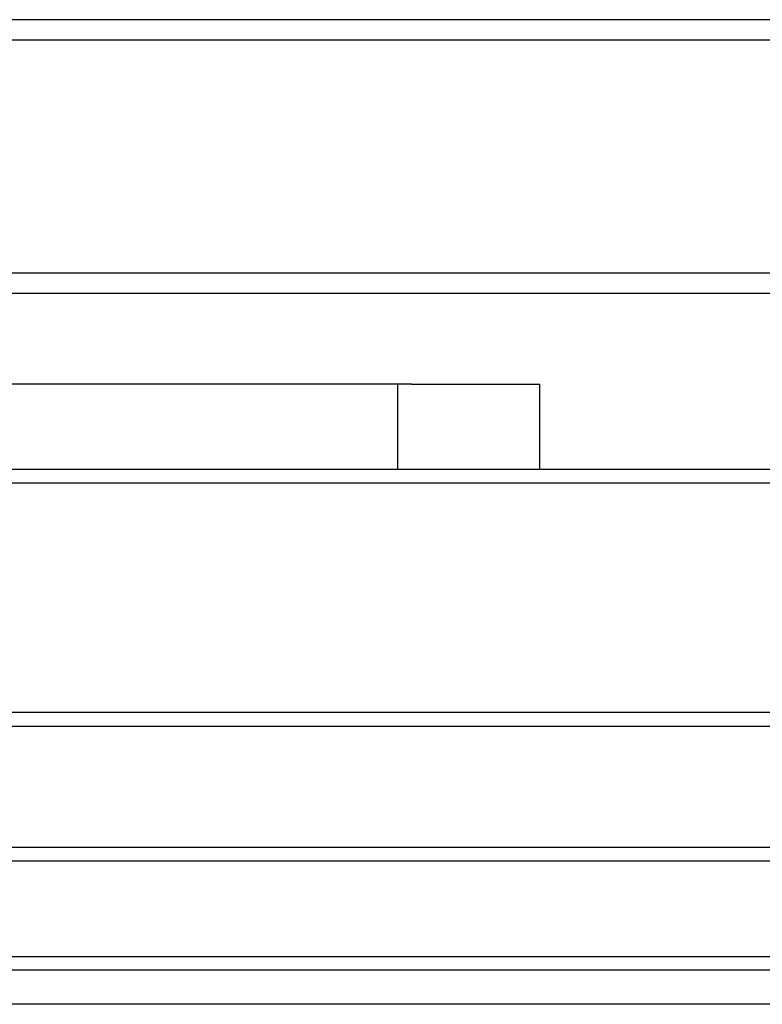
# Model space of a CAD drawing. Extents: x -1765 to 4890, y -3431 to 1272.
# Tile 132 of 189: x 3131 to 3142, y -2505 to -2490. Entities that reach past the tile are written whole.
import ezdxf

# ---------------------------------------------------------------- set-up
doc = ezdxf.new("R2010")
doc.units = 0
doc.linetypes.add('DASHED', pattern=[15, 7, -8])
doc.layers.get('0').update_dxf_attribs({"linetype": 'CONTINUOUS'})
doc.layers.add('1', color=7, linetype='CONTINUOUS')

# ---------------------------------------------------------------- blocks, each defined once
blk = doc.blocks.new('PROBECARD_STIFFENER_1', base_point=(3004.515, -2504.251))
at = {"color": 5, "linetype": 'DASHED'}
blk.add_line((3148.596, -2504.251), (3113.035, -2504.251), dxfattribs=at)
at = {"color": 5, "linetype": 'CONTINUOUS'}
blk.add_line((3156.915, -2504.751), (3074.043, -2504.751), dxfattribs=at)
blk = doc.blocks.new('PROBE_CARD_STIFFENER_E4155', base_point=(3004.515, -2504.251))
blk.add_blockref('PROBECARD_STIFFENER_1', (3004.515, -2504.251))
blk = doc.blocks.new('PROBE_CARD_STIFFNER_AS4155', base_point=(3004.515, -2493.251))
blk.add_blockref('PROBE_CARD_STIFFENER_E4155', (3004.515, -2504.251))
blk = doc.blocks.new('NUT_M2_5_0590-1567_PEM1040', base_point=(3132.879, -2500.681))
at = {"color": 7, "linetype": 'DASHED'}
for p, q in [((3132.879, -2500.681), (3134.679, -2500.681)), ((3134.679, -2500.681), (3135.889, -2500.681)), ((3135.889, -2500.681), (3136.488, -2500.681)), ((3136.488, -2500.681), (3136.679, -2500.681)), ((3136.679, -2500.681), (3138.479, -2500.681))]:
    blk.add_line(p, q, dxfattribs=at)
blk = doc.blocks.new('NUT_M2_5_0590-1567_PEM1041', base_point=(3135.889, -2500.681))
at = {"color": 7, "linetype": 'DASHED'}
for p, q in [((3135.889, -2500.681), (3136.488, -2500.681)), ((3136.488, -2500.681), (3136.679, -2500.681)), ((3136.679, -2500.681), (3138.479, -2500.681)), ((3138.479, -2500.681), (3139.277, -2500.681)), ((3139.277, -2500.681), (3139.689, -2500.681)), ((3139.689, -2500.681), (3141.489, -2500.681))]:
    blk.add_line(p, q, dxfattribs=at)
blk = doc.blocks.new('PEM_NUT_M2_5_QUARTER_SET', base_point=(3116.786, -2500.681))
for name, p in [('NUT_M2_5_0590-1567_PEM1040', (3132.879, -2500.681)), ('NUT_M2_5_0590-1567_PEM1041', (3135.889, -2500.681))]:
    blk.add_blockref(name, p)
blk = doc.blocks.new('PEM_NUT_M2_5_SET', base_point=(3091.055, -2497.681))
blk.add_blockref('PEM_NUT_M2_5_QUARTER_SET', (3116.786, -2500.681))
blk = doc.blocks.new('SMA_CONNECTOR_RING', base_point=(3072.005, -2496.931))
at = {"color": 7, "linetype": 'CONTINUOUS'}
for p, q in [((3131.732, -2496.931), (3129.725, -2496.931)), ((3135.689, -2496.931), (3131.732, -2496.931)), ((3136.606, -2496.931), (3135.689, -2496.931)), ((3137.963, -2496.931), (3136.606, -2496.931)), ((3138.679, -2496.931), (3137.963, -2496.931)), ((3142.725, -2496.931), (3138.679, -2496.931)), ((3152.915, -2497.131), (3100.272, -2497.131)), ((3115.786, -2500.481), (3152.915, -2500.481)), ((3122.386, -2500.681), (3132.879, -2500.681)), ((3132.879, -2500.681), (3134.679, -2500.681)), ((3134.679, -2500.681), (3135.889, -2500.681)), ((3135.889, -2500.681), (3136.488, -2500.681)), ((3136.488, -2500.681), (3136.679, -2500.681)), ((3136.679, -2500.681), (3138.479, -2500.681)), ((3138.479, -2500.681), (3139.277, -2500.681)), ((3139.277, -2500.681), (3139.689, -2500.681)), ((3139.689, -2500.681), (3141.489, -2500.681)), ((3141.489, -2500.681), (3152.161, -2500.681)), ((3130.377, -2502.451), (3152.915, -2502.451)), ((3130.297, -2502.651), (3152.915, -2502.651)), ((3074.043, -2504.051), (3152.915, -2504.051)), ((3148.597, -2504.251), (3113.035, -2504.251))]:
    blk.add_line(p, q, dxfattribs=at)
blk = doc.blocks.new('SMA_CONNECTOR_RING_E702571', base_point=(3072.005, -2496.931))
for name, p in [('SMA_CONNECTOR_RING', (3072.005, -2496.931)), ('PEM_NUT_M2_5_SET', (3091.055, -2497.681))]:
    blk.add_blockref(name, p)
blk = doc.blocks.new('0515-2219_1__1054', base_point=(3133.329, -2495.681))
at = {"color": 7, "linetype": 'DASHED'}
for p, q in [((3134.489, -2495.681), (3133.329, -2495.681)), ((3134.491, -2495.681), (3134.489, -2495.681)), ((3134.574, -2495.681), (3134.491, -2495.681)), ((3134.938, -2495.681), (3134.574, -2495.681)), ((3134.989, -2495.681), (3134.938, -2495.681)), ((3135.142, -2495.681), (3134.989, -2495.681)), ((3135.185, -2495.681), (3135.142, -2495.681)), ((3135.201, -2495.681), (3135.185, -2495.681)), ((3135.315, -2495.681), (3135.201, -2495.681)), ((3135.689, -2495.681), (3135.315, -2495.681)), ((3136.215, -2495.681), (3135.689, -2495.681)), ((3136.227, -2495.681), (3136.215, -2495.681)), ((3136.256, -2495.681), (3136.227, -2495.681)), ((3136.339, -2495.681), (3136.256, -2495.681)), ((3136.368, -2495.681), (3136.339, -2495.681)), ((3136.374, -2495.681), (3136.368, -2495.681)), ((3136.388, -2495.681), (3136.374, -2495.681)), ((3136.606, -2495.681), (3136.388, -2495.681)), ((3136.804, -2495.681), (3136.606, -2495.681)), ((3136.804, -2495.681), (3137.594, -2495.681)), ((3137.594, -2495.681), (3137.601, -2495.681)), ((3137.601, -2495.681), (3137.706, -2495.681)), ((3137.706, -2495.681), (3137.723, -2495.681)), ((3137.723, -2495.681), (3137.881, -2495.681)), ((3137.881, -2495.681), (3137.963, -2495.681)), ((3137.963, -2495.681), (3138.679, -2495.681)), ((3134.679, -2500.681), (3135.889, -2500.681)), ((3135.889, -2500.681), (3136.488, -2500.681)), ((3136.488, -2500.681), (3136.679, -2500.681))]:
    blk.add_line(p, q, dxfattribs=at)
blk = doc.blocks.new('N2360-20129_SMA_BULKHE1056', base_point=(3116.586, -2490.251))
at = {"color": 7, "linetype": 'CONTINUOUS'}
for p, q in [((3133.329, -2495.681), (3130.432, -2495.681)), ((3134.489, -2495.681), (3133.329, -2495.681)), ((3134.491, -2495.681), (3134.489, -2495.681)), ((3134.574, -2495.681), (3134.491, -2495.681)), ((3134.938, -2495.681), (3134.574, -2495.681)), ((3134.989, -2495.681), (3134.938, -2495.681)), ((3135.142, -2495.681), (3134.989, -2495.681)), ((3135.185, -2495.681), (3135.142, -2495.681)), ((3135.201, -2495.681), (3135.185, -2495.681)), ((3135.315, -2495.681), (3135.201, -2495.681)), ((3135.689, -2495.681), (3135.315, -2495.681)), ((3136.215, -2495.681), (3135.689, -2495.681)), ((3136.227, -2495.681), (3136.215, -2495.681)), ((3136.256, -2495.681), (3136.227, -2495.681)), ((3136.339, -2495.681), (3136.256, -2495.681)), ((3136.368, -2495.681), (3136.339, -2495.681)), ((3136.374, -2495.681), (3136.368, -2495.681)), ((3136.388, -2495.681), (3136.374, -2495.681)), ((3136.606, -2495.681), (3136.388, -2495.681)), ((3136.804, -2495.681), (3136.606, -2495.681)), ((3136.804, -2495.681), (3137.594, -2495.681)), ((3137.594, -2495.681), (3137.601, -2495.681)), ((3137.601, -2495.681), (3137.706, -2495.681)), ((3137.706, -2495.681), (3137.723, -2495.681)), ((3137.723, -2495.681), (3137.881, -2495.681)), ((3137.881, -2495.681), (3137.963, -2495.681)), ((3137.963, -2495.681), (3138.029, -2495.681)), ((3138.029, -2495.681), (3138.471, -2495.681)), ((3138.471, -2495.681), (3138.555, -2495.681)), ((3138.555, -2495.681), (3138.573, -2495.681)), ((3138.573, -2495.681), (3138.672, -2495.681)), ((3138.672, -2495.681), (3138.679, -2495.681)), ((3138.679, -2496.931), (3138.679, -2495.681))]:
    blk.add_line(p, q, dxfattribs=at)
at = {"color": 1, "linetype": 'CONTINUOUS'}
blk.add_line((3136.606, -2496.931), (3136.606, -2495.681), dxfattribs=at)
at = {"color": 7, "linetype": 'DASHED'}
for p, q in [((3131.732, -2496.931), (3129.725, -2496.931)), ((3135.689, -2496.931), (3131.732, -2496.931)), ((3136.606, -2496.931), (3135.689, -2496.931)), ((3137.963, -2496.931), (3136.606, -2496.931)), ((3138.679, -2496.931), (3137.963, -2496.931))]:
    blk.add_line(p, q, dxfattribs=at)
blk = doc.blocks.new('CONNECTOR__1057', base_point=(3116.586, -2490.251))
blk.add_blockref('N2360-20129_SMA_BULKHE1056', (3116.586, -2490.251))
blk = doc.blocks.new('N2360-60035_CONNECTOR_1058', base_point=(3116.586, -2490.251))
for name, p in [('CONNECTOR__1057', (3116.586, -2490.251)), ('0515-2219_1__1054', (3133.329, -2495.681))]:
    blk.add_blockref(name, p)
blk = doc.blocks.new('CONN_QUARTER_SET_1', base_point=(3116.586, -2490.251))
blk.add_blockref('N2360-60035_CONNECTOR_1058', (3116.586, -2490.251))
blk = doc.blocks.new('SMA_CONNECTOR_RING_ASSY', base_point=(3072.005, -2490.251))
for name, p in [('CONN_QUARTER_SET_1', (3116.586, -2490.251)), ('SMA_CONNECTOR_RING_E702571', (3072.005, -2496.931))]:
    blk.add_blockref(name, p)
blk = doc.blocks.new('PROBE_CARD_ASSY', base_point=(3004.515, -2490.251))
for name, p in [('PROBE_CARD_STIFFNER_AS4155', (3004.515, -2493.251)), ('SMA_CONNECTOR_RING_ASSY', (3072.005, -2490.251))]:
    blk.add_blockref(name, p)
blk = doc.blocks.new('BASE_RING_AUTO', base_point=(2995.915, -2473.351))
at = {"color": 4, "linetype": 'CONTINUOUS'}
for p, q in [((3145.484, -2490.351), (3130.322, -2490.351)), ((3145.53, -2490.651), (3130.409, -2490.651)), ((3130.503, -2494.051), (3145.53, -2494.051)), ((3130.62, -2494.351), (3145.095, -2494.351))]:
    blk.add_line(p, q, dxfattribs=at)
blk = doc.blocks.new('BASE_RING_AUTO_E7018-22551', base_point=(2995.915, -2473.351))
blk.add_blockref('BASE_RING_AUTO', (2995.915, -2473.351))
blk = doc.blocks.new('BASE_RING_AUTO_ASSY_E72551', base_point=(2995.915, -2447.851))
blk.add_blockref('BASE_RING_AUTO_E7018-22551', (2995.915, -2473.351))
blk = doc.blocks.new('WPIF_12INCH', base_point=(2906.615, -2447.851))
for name, p in [('PROBE_CARD_ASSY', (3004.515, -2490.251)), ('BASE_RING_AUTO_ASSY_E72551', (2995.915, -2447.851))]:
    blk.add_blockref(name, p)
blk = doc.blocks.new('B-B', base_point=(3030.161, -2455.88))
blk.add_blockref('WPIF_12INCH', (2906.615, -2447.851))
blk = doc.blocks.new('1', base_point=(2845.413, -2487.084))
blk.add_blockref('B-B', (3030.161, -2455.88))
blk = doc.blocks.new('E7018-90050', base_point=(2906.615, -2573.992))
at = {"layer": '1'}
blk.add_blockref('1', (2845.413, -2487.084), dxfattribs=at)

msp = doc.modelspace()

# ---------------------------------------------------------------- block references
msp.add_blockref('E7018-90050', (2906.615, -2573.992))

doc.saveas('drawing.dxf')
